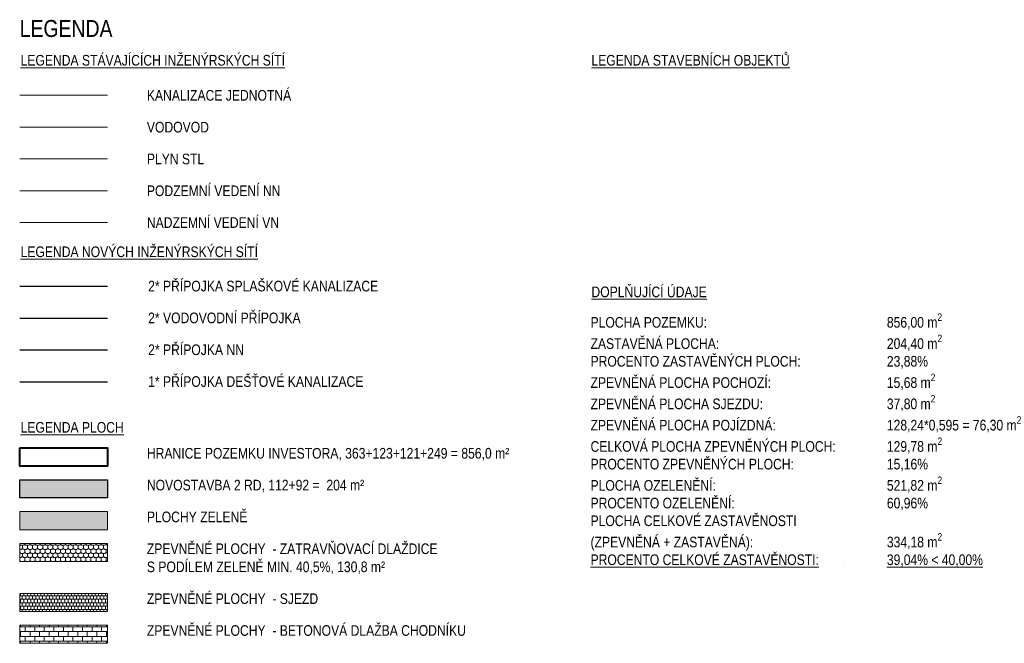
# Model space of a CAD drawing. Header units: millimetres. Extents: x -594446 to -568348, y -1168850 to -1168131.
# Tile 16 of 17: x -593425 to -593378, y -1168161 to -1168131. Entities that reach past the tile are written whole.
import ezdxf

# ---------------------------------------------------------------- set-up
doc = ezdxf.new("R2010")
doc.units = ezdxf.units.MM
for name, color, linetype, lineweight, true_color in [('01 hranice pozemku', 7, 'Continuous', 40, 0xff0275), ('01 tenka', 7, 'Continuous', 0, 0xfa0000), ('01 tlusta', 7, 'Continuous', 30, 0xfa0000), ('02 eon VN', 7, '_EL_VEDENI_VN_PODZ', 0, 0xfa0000), ('02 kanalizace', 7, '_KANALIZACE_JEDNOTNA_PODZ', 0, 0x996d33), ('02 plyn STL', 7, '_PLYN_POTRUBI_ST_PODZ', 0, 0xe6ac00), ('03 fill stavba', 7, 'Continuous', 0, 0xcccccc), ('03 fill zelen', 7, 'Continuous', 9, 0xeef2d9), ('IS_elektro NN', 7, '_EL_VEDENI_NN_PODZ', 0, 0xfa0000), ('IS_voda', 7, '_VODA_PITNA_PODZ', 0, 0x00aaff)]:
    doc.layers.add(name, color=color, linetype=linetype, lineweight=lineweight, true_color=true_color)
doc.layers.add('taf popis', color=7, linetype='Continuous', lineweight=18)
doc.styles.add('Arial CE', font='ARIALN.TTF')
doc.linetypes.add('_EL_VEDENI_NN_PODZ', pattern='A,1.38,-0.59,[109,cadkon.shx,S=0.2,R=0,X=0,Y=0],-1.97', length=3.94)
doc.linetypes.add('_EL_VEDENI_VN_PODZ', pattern='A,1.38,-0.59,[110,cadkon.shx,S=0.2,R=0,X=0,Y=0],-1.97', length=3.94)
doc.linetypes.add('_KANALIZACE_JEDNOTNA_PODZ', pattern='A,1.38,-0.59,[102,cadkon.shx,S=0.2,R=0,X=0,Y=0.2],-0.2,[106,cadkon.shx,S=0.2,R=0,X=0.39,Y=0],1.18,[102,cadkon.shx,S=0.2,R=0,X=-0.59,Y=0.2],-0.59', length=3.94)
doc.linetypes.add('_PLYN_POTRUBI_ST_PODZ', pattern='A,1.38,-0.59,[113,cadkon.shx,S=0.2,R=0,X=0,Y=0],-1.97', length=3.94)
doc.linetypes.add('_VODA_PITNA_PODZ', pattern='A,1,-0.5,[117,CADKON.SHX,S=0.0375,R=0,X=0,Y=0],-1.5', length=3)

msp = doc.modelspace()

# ---------------------------------------------------------------- hatches: boundary and pattern name
at = {"layer": '03 fill stavba', "true_color": 0xfedfd7}
msp.add_hatch(color=254, dxfattribs=at).paths.add_polyline_path([(-593420.487, -1168152.855), (-593424.631, -1168152.855), (-593424.631, -1168153.709), (-593420.487, -1168153.709)])
at = {"layer": '03 fill stavba'}
h = msp.add_hatch(dxfattribs=at)
h.set_pattern_fill('DLAZBA6', color=256, scale=0.001, style=0)
h.set_pattern_definition([(0, (30589.80209, 146256.19413), (0.11974625, 0.1925), [0.09408634, -0.14540616]), (0, (30589.92184, 146256.22163), (0.11974625, 0.1925), [0.09408634, -0.14540616]), (90, (30589.72939, 146256.22163), (-0.11974625, 0.1925), [0.165, -0.22]), (313.017542, (30589.77643, 146256.22163), (0.119746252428, 0.1925000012), [0.03761225, -1.01553062]), (313.017542, (30590.01592, 146256.22163), (0.119746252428, 0.1925000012), [0.03761225, -1.01553062]), (313.017542, (30590.25542, 146256.22163), (0.119746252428, 0.1925000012), [0.03761225, -1.01553062]), (313.017542, (30590.4949, 146256.22163), (0.119746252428, 0.1925000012), [0.03761225, -1.01553062]), (313.017542, (30590.7344, 146256.22163), (0.119746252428, 0.1925000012), [0.03761225, -1.01553062]), (226.982458, (30589.92184, 146256.22163), (0.119746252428, -0.1925000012), [0.03761225, -1.01553062]), (226.982458, (30590.16133, 146256.22163), (0.119746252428, -0.1925000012), [0.03761225, -1.01553062]), (226.982458, (30590.40082, 146256.22163), (0.119746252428, -0.1925000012), [0.03761225, -1.01553062]), (226.982458, (30590.64031, 146256.22163), (0.119746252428, -0.1925000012), [0.03761225, -1.01553062]), (226.982458, (30590.8798, 146256.22163), (0.119746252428, -0.1925000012), [0.03761225, -1.01553062])])
h.paths.add_polyline_path([(-593420.488, -1168156.709), (-593420.488, -1168155.855), (-593424.633, -1168155.855), (-593424.633, -1168156.709)])
h = msp.add_hatch(dxfattribs=at)
h.set_pattern_fill('AR-B88', color=256, scale=0.02, style=0)
h.set_pattern_definition([(0, (30589.72939, 146256.87211), (0, 0.16), []), (90, (30589.72939, 146256.87211), (-0.08, 0.16), [0.16, -0.16])])
h.paths.add_polyline_path([(-593420.488, -1168159.063), (-593420.488, -1168158.209), (-593424.633, -1168158.209), (-593424.633, -1168159.063)])
h = msp.add_hatch(dxfattribs=at)
h.set_pattern_fill('CIHLA_2', color=256, scale=0.003, style=0)
h.set_pattern_definition([(0, (30589.72939, 146255.34022), (0, 0.225), []), (90, (30590.17939, 146255.34022), (-0.225, 0.225), [0.225, -0.225])])
h.paths.add_polyline_path([(-593420.488, -1168160.563), (-593420.488, -1168159.709), (-593424.633, -1168159.709), (-593424.633, -1168160.563)])
at = {"layer": '03 fill zelen'}
msp.add_hatch(color=256, dxfattribs=at).paths.add_polyline_path([(-593424.633, -1168155.209), (-593420.488, -1168155.209), (-593420.488, -1168154.355), (-593424.633, -1168154.355)])

# ---------------------------------------------------------------- linework, layer by layer
at = {"layer": '01 hranice pozemku'}
msp.add_lwpolyline([(-593424.633, -1168151.355), (-593420.488, -1168151.355), (-593420.488, -1168152.209), (-593424.633, -1168152.209)], close=True, dxfattribs=at)
at = {"layer": '01 tenka'}
for points in [[(-593424.633, -1168154.355), (-593420.488, -1168154.355), (-593420.488, -1168155.209), (-593424.633, -1168155.209)], [(-593424.633, -1168155.855), (-593420.488, -1168155.855), (-593420.488, -1168156.709), (-593424.633, -1168156.709)], [(-593424.633, -1168158.209), (-593420.488, -1168158.209), (-593420.488, -1168159.063), (-593424.633, -1168159.063)], [(-593424.633, -1168159.709), (-593420.488, -1168159.709), (-593420.488, -1168160.563), (-593424.633, -1168160.563)]]:
    msp.add_lwpolyline(points, close=True, dxfattribs=at)
at = {"layer": '01 tlusta'}
msp.add_lwpolyline([(-593424.633, -1168152.855), (-593420.488, -1168152.855), (-593420.488, -1168153.709), (-593424.633, -1168153.709)], close=True, dxfattribs=at)
at = {"layer": '02 eon VN', "color": 0}
msp.add_lwpolyline([(-593424.633, -1168140.731), (-593420.485, -1168140.731)], dxfattribs=at)
at = {"layer": '02 kanalizace', "color": 0}
msp.add_lwpolyline([(-593424.633, -1168134.731), (-593420.485, -1168134.731)], dxfattribs=at)
at = {"layer": '02 kanalizace', "lineweight": 30}
for points in [[(-593424.633, -1168143.731), (-593420.485, -1168143.731)], [(-593424.633, -1168148.231), (-593420.485, -1168148.231)]]:
    msp.add_lwpolyline(points, dxfattribs=at)
at = {"layer": '02 plyn STL', "color": 0}
msp.add_lwpolyline([(-593424.633, -1168137.731), (-593420.485, -1168137.731)], dxfattribs=at)
at = {"layer": 'IS_elektro NN', "color": 0}
msp.add_lwpolyline([(-593424.633, -1168139.231), (-593420.485, -1168139.231)], dxfattribs=at)
at = {"layer": 'IS_elektro NN', "lineweight": 30}
msp.add_lwpolyline([(-593424.633, -1168146.731), (-593420.485, -1168146.731)], dxfattribs=at)
at = {"layer": 'IS_voda', "color": 0}
msp.add_lwpolyline([(-593424.633, -1168136.231), (-593420.485, -1168136.231)], dxfattribs=at)
at = {"layer": 'IS_voda', "lineweight": 30}
msp.add_lwpolyline([(-593424.633, -1168145.231), (-593420.485, -1168145.231)], dxfattribs=at)

# ---------------------------------------------------------------- texts
at = {"layer": 'taf popis', "style": 'Arial CE'}
for s, height, p in [('LEGENDA', 0.8, (-593424.633, -1168131.981)), ('KANALIZACE JEDNOTNÁ', 0.5, (-593418.633, -1168134.981)), ('VODOVOD', 0.5, (-593418.633, -1168136.481)), ('PLYN STL', 0.5, (-593418.633, -1168137.981)), ('PODZEMNÍ VEDENÍ NN', 0.5, (-593418.633, -1168139.481)), ('NADZEMNÍ VEDENÍ VN', 0.5, (-593418.633, -1168140.981)), ('2* PŘÍPOJKA SPLAŠKOVÉ KANALIZACE', 0.5, (-593418.573, -1168143.974)), ('2* VODOVODNÍ PŘÍPOJKA', 0.5, (-593418.573, -1168145.474)), ('2* PŘÍPOJKA NN', 0.5, (-593418.573, -1168146.974)), ('1* PŘÍPOJKA DEŠŤOVÉ KANALIZACE', 0.5, (-593418.573, -1168148.474)), ('HRANICE POZEMKU INVESTORA, 363+123+121+249 = 856,0 m²  ', 0.5, (-593418.633, -1168151.855)), ('NOVOSTAVBA 2 RD, 112+92 =  204 m² ', 0.5, (-593418.633, -1168153.355)), ('PLOCHY ZELENĚ', 0.5, (-593418.633, -1168154.855)), ('ZPEVNĚNÉ PLOCHY  - ZATRAVŇOVACÍ DLAŽDICE', 0.5, (-593418.633, -1168156.355)), ('S PODÍLEM ZELENĚ MIN. 40,5%%%, 130,8 m²', 0.5, (-593418.633, -1168157.209)), ('ZPEVNĚNÉ PLOCHY  - SJEZD', 0.5, (-593418.633, -1168158.709)), ('ZPEVNĚNÉ PLOCHY  - BETONOVÁ DLAŽBA CHODNÍKU', 0.5, (-593418.633, -1168160.209))]:
    msp.add_text(s, height=height, dxfattribs=at).set_placement(p)
at = {"layer": 'taf popis', "char_height": 0.5, "attachment_point": 1, "style": 'Arial CE'}
for s, insert in [('{\\LLEGENDA STÁVAJÍCÍCH INŽENÝRSKÝCH SÍTÍ}', (-593424.592, -1168132.829)), ('{\\LLEGENDA STAVEBNÍCH OBJEKTŮ}', (-593397.662, -1168132.829)), ('{\\LLEGENDA NOVÝCH INŽENÝRSKÝCH SÍTÍ}', (-593424.592, -1168141.856)), ('{\\LDOPLŇUJÍCÍ ÚDAJE}', (-593397.662, -1168143.748)), ('\\A1;PLOCHA POZEMKU:^I^I^I^I^I856,00 m{\\H0.7x;\\S2^ ;}\\PZASTAVĚNÁ PLOCHA:^I^I^I^I204,40 m{\\H0.7x;\\S2^ ;}\\PPROCENTO ZASTAVĚNÝCH PLOCH:^I^I^I23,88%\\PZPEVNĚNÁ PLOCHA POCHOZÍ:^I^I^I15,68 m{\\H0.7x;\\S2^ ;}\\PZPEVNĚNÁ PLOCHA SJEZDU:^I^I^I37,80 m{\\H0.7x;\\S2^ ;}\\PZPEVNĚNÁ PLOCHA POJÍZDNÁ:^I^I^I128,24*0,595 = 76,30 m{\\H0.7x;\\S2^ ;}\\PCELKOVÁ PLOCHA ZPEVNĚNÝCH PLOCH:^I^I129,78 m{\\H0.7x;\\S2^ ;}\\PPROCENTO ZPEVNĚNÝCH PLOCH:^I^I^I15,16%\\PPLOCHA OZELENĚNÍ:^I^I^I^I^I521,82 m{\\H0.7x;\\S2^ ;}\\PPROCENTO OZELENĚNÍ:^I^I^I^I60,96%\\PPLOCHA CELKOVÉ ZASTAVĚNOSTI\\P(ZPEVNĚNÁ + ZASTAVĚNÁ):^I^I^I^I334,18 m{\\H0.7x;\\S2^ ;}\\P{\\LPROCENTO CELKOVÉ ZASTAVĚNOSTI:^I^I39,04% < 40,00%}', (-593397.703, -1168145.012)), ('{\\LLEGENDA PLOCH}', (-593424.592, -1168150.133))]:
    msp.add_mtext_dynamic_manual_height_columns(s, width=28.37773, gutter_width=20, heights=[0], dxfattribs=dict(at, insert=insert))

doc.saveas('drawing.dxf')
